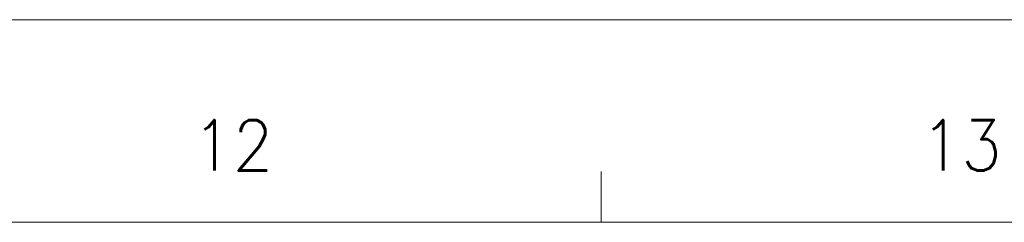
# Model space of a CAD drawing. Header units: millimetres. Extents: x 4497 to 13960, y 12291 to 16372.
# Tile 58 of 217: x 6039 to 6218, y 14295 to 14332. Entities that reach past the tile are written whole.
import ezdxf
from ezdxf.enums import TextEntityAlignment as Align

# ---------------------------------------------------------------- set-up
doc = ezdxf.new("R2010")
doc.units = ezdxf.units.MM
doc.header["$LTSCALE"] = 0.8
doc.layers.get('0').update_dxf_attribs({"linetype": 'CONTINUOUS', "lineweight": 0})
doc.styles.get("Standard").update_dxf_attribs({"font": 'romans.shx', "width": 0.8, "oblique": 5, "bigfont": 'whgtxt.shx'})

msp = doc.modelspace()

# ---------------------------------------------------------------- linework, layer by layer
for p, q in [((4519.723, 14331.924), (6707.863, 14331.924)), ((6144.725, 14295.117), (6144.725, 14304.319)), ((4565.731, 14295.117), (6671.057, 14295.117))]:
    msp.add_line(p, q)

# ---------------------------------------------------------------- texts
at = {"width": 0.933333}
for s, p in [('12', (6077.724, 14309.1)), ('13', (6210.18, 14309.1))]:
    msp.add_text(s, height=9.2016, dxfattribs=at).set_placement(p, align=Align.MIDDLE_CENTER)

doc.saveas('drawing.dxf')
